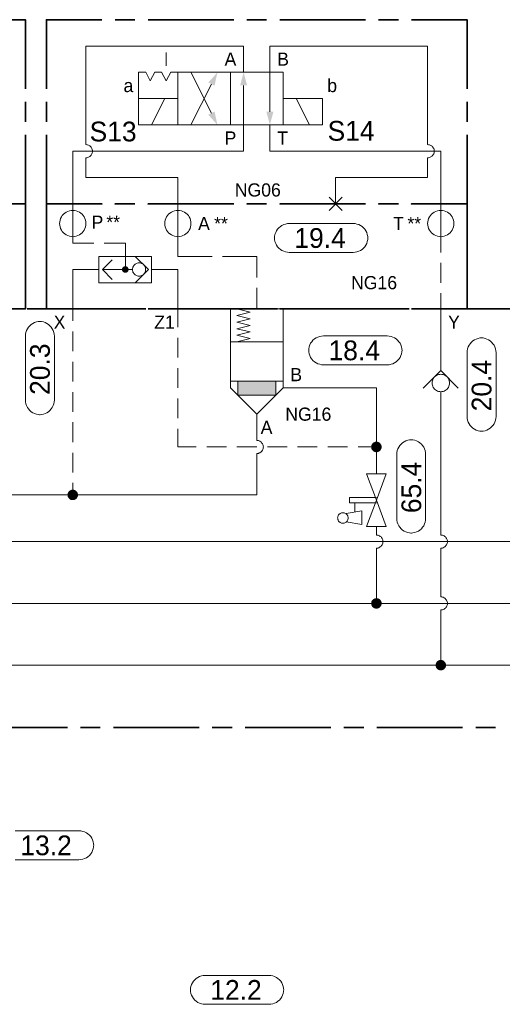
# Model space of a CAD drawing. Header units: millimetres. Extents: x 0 to 203, y 0 to 47.
# Tile 31 of 196: x 17.4 to 20.29, y 14.92 to 20.8. Entities that reach past the tile are written whole.
import ezdxf

# ---------------------------------------------------------------- set-up
doc = ezdxf.new("R2010")
doc.units = ezdxf.units.MM
for name, color, linetype in [('PDF_Geomertry', 7, 'Continuous'), ('PDF_Solid Fills', 7, 'Continuous'), ('PDF_Text', 7, 'Continuous')]:
    doc.layers.add(name, color=color, linetype=linetype)
doc.styles.add('PDF Arial', font='txt')

msp = doc.modelspace()

# ---------------------------------------------------------------- hatches: boundary and pattern name
at = {"layer": 'PDF_Solid Fills', "transparency": 33554559}
for points in [[(18.0349, 19.3104), (18.0146, 19.3104), (18.0154, 19.3124)], [(18.0349, 19.3104), (18.0154, 19.3076), (18.0146, 19.3104)], [(18.0349, 19.3104), (18.0154, 19.3151), (18.016, 19.3174)], [(18.0349, 19.3104), (18.0154, 19.3124), (18.0154, 19.3151)], [(18.0349, 19.3104), (18.0154, 19.3049), (18.0154, 19.3076)], [(18.0349, 19.3104), (18.016, 19.3026), (18.0154, 19.3049)], [(18.0349, 19.3104), (18.016, 19.3174), (18.0174, 19.3201)], [(18.0349, 19.3104), (18.0174, 19.2999), (18.016, 19.3026)], [(18.0349, 19.3104), (18.0174, 19.3201), (18.0188, 19.3221)], [(18.0349, 19.3104), (18.0188, 19.2979), (18.0174, 19.2999)], [(18.0349, 19.3104), (18.0188, 19.3221), (18.021, 19.3243)], [(18.0349, 19.3104), (18.021, 19.2965), (18.0188, 19.2979)], [(18.0349, 19.3104), (18.021, 19.3243), (18.0224, 19.3257)], [(18.0349, 19.3104), (18.0224, 19.2943), (18.021, 19.2965)], [(18.0349, 19.3104), (18.0224, 19.3257), (18.0243, 19.3271)], [(18.0349, 19.3104), (18.0243, 19.2929), (18.0224, 19.2943)], [(18.0349, 19.3104), (18.0243, 19.3271), (18.0271, 19.3285)], [(18.0349, 19.3104), (18.0271, 19.2915), (18.0243, 19.2929)], [(18.0349, 19.3104), (18.0271, 19.3285), (18.0293, 19.329)], [(18.0349, 19.3104), (18.0293, 19.291), (18.0271, 19.2915)], [(18.0349, 19.3104), (18.0293, 19.329), (18.0321, 19.3299)], [(18.0349, 19.3104), (18.0321, 19.291), (18.0293, 19.291)], [(18.0349, 19.3104), (18.0321, 19.3299), (18.0349, 19.3299)], [(18.0349, 19.3104), (18.0349, 19.2901), (18.0321, 19.291)], [(18.0349, 19.3104), (18.0368, 19.3299), (18.0396, 19.329)], [(18.0349, 19.3104), (18.0349, 19.3299), (18.0368, 19.3299)], [(18.0349, 19.3104), (18.0396, 19.329), (18.0418, 19.3285)], [(18.0349, 19.3104), (18.0418, 19.3285), (18.0446, 19.3271)], [(18.0349, 19.3104), (18.0446, 19.3271), (18.0465, 19.3257)], [(18.0349, 19.3104), (18.0465, 19.3257), (18.0488, 19.3243)], [(18.0349, 19.3104), (18.0488, 19.3243), (18.0501, 19.3221)], [(18.0349, 19.3104), (18.0501, 19.3221), (18.0515, 19.3201)], [(18.0349, 19.3104), (18.0515, 19.3201), (18.0529, 19.3174)], [(18.0349, 19.3104), (18.0529, 19.3174), (18.0535, 19.3151)], [(18.0349, 19.3104), (18.0535, 19.3151), (18.0543, 19.3124)], [(18.0349, 19.3104), (18.0543, 19.3124), (18.0543, 19.3104)], [(18.0349, 19.3104), (18.0368, 19.291), (18.0349, 19.2901)], [(18.0349, 19.3104), (18.0396, 19.291), (18.0368, 19.291)], [(18.0349, 19.3104), (18.0418, 19.2915), (18.0396, 19.291)], [(18.0349, 19.3104), (18.0446, 19.2929), (18.0418, 19.2915)], [(18.0349, 19.3104), (18.0465, 19.2943), (18.0446, 19.2929)], [(18.0349, 19.3104), (18.0488, 19.2965), (18.0465, 19.2943)], [(18.0349, 19.3104), (18.0501, 19.2979), (18.0488, 19.2965)], [(18.0349, 19.3104), (18.0515, 19.2999), (18.0501, 19.2979)], [(18.0349, 19.3104), (18.0529, 19.3026), (18.0515, 19.2999)], [(18.0349, 19.3104), (18.0535, 19.3049), (18.0529, 19.3026)], [(18.0349, 19.3104), (18.0543, 19.3076), (18.0535, 19.3049)], [(18.0349, 19.3104), (18.0543, 19.3104), (18.0543, 19.3076)], [(19.5354, 18.2493), (19.5043, 18.2535), (19.5049, 18.2576)], [(19.5354, 18.2493), (19.5043, 18.2493), (19.5043, 18.2535)], [(19.5354, 18.2493), (19.5043, 18.2451), (19.5043, 18.2493)], [(19.5354, 18.2493), (19.5049, 18.241), (19.5043, 18.2451)], [(19.5354, 18.2493), (19.5049, 18.2576), (19.5063, 18.261)], [(19.5354, 18.2493), (19.5063, 18.2374), (19.5049, 18.241)], [(19.5354, 18.2493), (19.5063, 18.261), (19.5085, 18.2651)], [(19.5354, 18.2493), (19.5085, 18.2332), (19.5063, 18.2374)], [(19.5354, 18.2493), (19.5085, 18.2651), (19.5104, 18.2679)], [(19.5354, 18.2493), (19.5104, 18.2299), (19.5085, 18.2332)], [(19.5354, 18.2493), (19.5104, 18.2679), (19.5132, 18.2715)], [(19.5354, 18.2493), (19.5132, 18.2271), (19.5104, 18.2299)], [(19.5354, 18.2493), (19.5132, 18.2715), (19.516, 18.2743)], [(19.5354, 18.2493), (19.516, 18.2243), (19.5132, 18.2271)], [(19.5354, 18.2493), (19.516, 18.2743), (19.5196, 18.2763)], [(19.5354, 18.2493), (19.5196, 18.2221), (19.516, 18.2243)], [(19.5354, 18.2493), (19.5196, 18.2763), (19.5238, 18.2785)], [(19.5354, 18.2493), (19.5238, 18.2201), (19.5196, 18.2221)], [(19.5354, 18.2493), (19.5238, 18.2785), (19.5271, 18.2799)], [(19.5354, 18.2493), (19.5271, 18.2188), (19.5238, 18.2201)], [(19.5354, 18.2493), (19.5271, 18.2799), (19.5312, 18.2804)], [(19.5354, 18.2493), (19.5312, 18.2179), (19.5271, 18.2188)], [(19.5354, 18.2493), (19.5312, 18.2804), (19.5354, 18.2804)], [(19.5354, 18.2493), (19.5354, 18.2179), (19.5312, 18.2179)], [(19.5354, 18.2493), (19.5396, 18.2804), (19.5437, 18.2799)], [(19.5354, 18.2493), (19.5354, 18.2804), (19.5396, 18.2804)], [(19.5354, 18.2493), (19.5437, 18.2799), (19.5474, 18.2785)], [(19.5354, 18.2493), (19.5474, 18.2785), (19.5515, 18.2763)], [(19.5354, 18.2493), (19.5515, 18.2763), (19.5549, 18.2743)], [(19.5354, 18.2493), (19.5549, 18.2743), (19.5576, 18.2715)], [(19.5354, 18.2493), (19.5576, 18.2715), (19.5604, 18.2679)], [(19.5354, 18.2493), (19.5604, 18.2679), (19.5626, 18.2651)], [(19.5354, 18.2493), (19.5626, 18.2651), (19.5646, 18.261)], [(19.5354, 18.2493), (19.5646, 18.261), (19.566, 18.2576)], [(19.5354, 18.2493), (19.566, 18.2576), (19.5668, 18.2535)], [(19.5354, 18.2493), (19.5668, 18.2535), (19.5668, 18.2493)], [(19.5354, 18.2493), (19.5396, 18.2179), (19.5354, 18.2179)], [(19.5354, 18.2493), (19.5437, 18.2188), (19.5396, 18.2179)], [(19.5354, 18.2493), (19.5474, 18.2201), (19.5437, 18.2188)], [(19.5354, 18.2493), (19.5515, 18.2221), (19.5474, 18.2201)], [(19.5354, 18.2493), (19.5549, 18.2243), (19.5515, 18.2221)], [(19.5354, 18.2493), (19.5576, 18.2271), (19.5549, 18.2243)], [(19.5354, 18.2493), (19.5604, 18.2299), (19.5576, 18.2271)], [(19.5354, 18.2493), (19.5626, 18.2332), (19.5604, 18.2299)], [(19.5354, 18.2493), (19.5646, 18.2374), (19.5626, 18.2332)], [(19.5354, 18.2493), (19.566, 18.241), (19.5646, 18.2374)], [(19.5354, 18.2493), (19.5668, 18.2451), (19.566, 18.241)], [(19.5354, 18.2493), (19.5668, 18.2493), (19.5668, 18.2451)], [(17.7201, 17.9624), (17.689, 17.9665), (17.6896, 17.9707)], [(17.7201, 17.9624), (17.689, 17.9624), (17.689, 17.9665)], [(17.7201, 17.9624), (17.689, 17.9582), (17.689, 17.9624)], [(17.7201, 17.9624), (17.6896, 17.954), (17.689, 17.9582)], [(17.7201, 17.9624), (17.6896, 17.9707), (17.691, 17.9743)], [(17.7201, 17.9624), (17.691, 17.9507), (17.6896, 17.954)], [(17.7201, 17.9624), (17.691, 17.9743), (17.6932, 17.9785)], [(17.7201, 17.9624), (17.6932, 17.9465), (17.691, 17.9507)], [(17.7201, 17.9624), (17.6932, 17.9785), (17.6951, 17.9813)], [(17.7201, 17.9624), (17.6951, 17.9429), (17.6932, 17.9465)], [(17.7201, 17.9624), (17.6951, 17.9813), (17.6979, 17.9846)], [(17.7201, 17.9624), (17.6979, 17.9401), (17.6951, 17.9429)], [(17.7201, 17.9624), (17.6979, 17.9846), (17.7007, 17.9874)], [(17.7201, 17.9624), (17.7007, 17.9374), (17.6979, 17.9401)], [(17.7201, 17.9624), (17.7007, 17.9874), (17.7043, 17.9896)], [(17.7201, 17.9624), (17.7043, 17.9354), (17.7007, 17.9374)], [(17.7201, 17.9624), (17.7043, 17.9896), (17.7085, 17.9915)], [(17.7201, 17.9624), (17.7085, 17.9332), (17.7043, 17.9354)], [(17.7201, 17.9624), (17.7085, 17.9915), (17.7118, 17.9929)], [(17.7201, 17.9624), (17.7118, 17.9318), (17.7085, 17.9332)], [(17.7201, 17.9624), (17.7118, 17.9929), (17.716, 17.9938)], [(17.7201, 17.9624), (17.716, 17.9313), (17.7118, 17.9318)], [(17.7201, 17.9624), (17.716, 17.9938), (17.7201, 17.9938)], [(17.7201, 17.9624), (17.7201, 17.9313), (17.716, 17.9313)], [(17.7201, 17.9624), (17.7243, 17.9938), (17.7285, 17.9929)], [(17.7201, 17.9624), (17.7201, 17.9938), (17.7243, 17.9938)], [(17.7201, 17.9624), (17.7285, 17.9929), (17.7321, 17.9915)], [(17.7201, 17.9624), (17.7321, 17.9915), (17.7363, 17.9896)], [(17.7201, 17.9624), (17.7363, 17.9896), (17.739, 17.9874)], [(17.7201, 17.9624), (17.739, 17.9874), (17.7424, 17.9846)], [(17.7201, 17.9624), (17.7424, 17.9846), (17.7451, 17.9813)], [(17.7201, 17.9624), (17.7451, 17.9813), (17.7474, 17.9785)], [(17.7201, 17.9624), (17.7474, 17.9785), (17.7493, 17.9743)], [(17.7201, 17.9624), (17.7493, 17.9743), (17.7507, 17.9707)], [(17.7201, 17.9624), (17.7507, 17.9707), (17.7515, 17.9665)], [(17.7201, 17.9624), (17.7515, 17.9665), (17.7515, 17.9624)], [(17.7201, 17.9624), (17.7243, 17.9313), (17.7201, 17.9313)], [(17.7201, 17.9624), (17.7285, 17.9318), (17.7243, 17.9313)], [(17.7201, 17.9624), (17.7321, 17.9332), (17.7285, 17.9318)], [(17.7201, 17.9624), (17.7363, 17.9354), (17.7321, 17.9332)], [(17.7201, 17.9624), (17.739, 17.9374), (17.7363, 17.9354)], [(17.7201, 17.9624), (17.7424, 17.9401), (17.739, 17.9374)], [(17.7201, 17.9624), (17.7451, 17.9429), (17.7424, 17.9401)], [(17.7201, 17.9624), (17.7474, 17.9465), (17.7451, 17.9429)], [(17.7201, 17.9624), (17.7493, 17.9507), (17.7474, 17.9465)], [(17.7201, 17.9624), (17.7507, 17.954), (17.7493, 17.9507)], [(17.7201, 17.9624), (17.7515, 17.9582), (17.7507, 17.954)], [(17.7201, 17.9624), (17.7515, 17.9624), (17.7515, 17.9582)], [(19.5354, 17.3138), (19.5043, 17.3179), (19.5049, 17.3221)], [(19.5354, 17.3138), (19.5043, 17.3138), (19.5043, 17.3179)], [(19.5354, 17.3138), (19.5043, 17.3096), (19.5043, 17.3138)], [(19.5354, 17.3138), (19.5049, 17.3063), (19.5043, 17.3096)], [(19.5354, 17.3138), (19.5049, 17.3221), (19.5063, 17.3263)], [(19.5354, 17.3138), (19.5063, 17.3021), (19.5049, 17.3063)], [(19.5354, 17.3138), (19.5063, 17.3263), (19.5085, 17.3299)], [(19.5354, 17.3138), (19.5085, 17.2985), (19.5063, 17.3021)], [(19.5354, 17.3138), (19.5085, 17.3299), (19.5104, 17.3332)], [(19.5354, 17.3138), (19.5104, 17.2951), (19.5085, 17.2985)], [(19.5354, 17.3138), (19.5104, 17.3332), (19.5132, 17.336)], [(19.5354, 17.3138), (19.5132, 17.2915), (19.5104, 17.2951)], [(19.5354, 17.3138), (19.5132, 17.336), (19.516, 17.3388)], [(19.5354, 17.3138), (19.516, 17.2887), (19.5132, 17.2915)], [(19.5354, 17.3138), (19.516, 17.3388), (19.5196, 17.341)], [(19.5354, 17.3138), (19.5196, 17.2868), (19.516, 17.2887)], [(19.5354, 17.3138), (19.5196, 17.341), (19.5238, 17.3429)], [(19.5354, 17.3138), (19.5238, 17.2846), (19.5196, 17.2868)], [(19.5354, 17.3138), (19.5238, 17.3429), (19.5271, 17.3443)], [(19.5354, 17.3138), (19.5271, 17.284), (19.5238, 17.2846)], [(19.5354, 17.3138), (19.5271, 17.3443), (19.5312, 17.3451)], [(19.5354, 17.3138), (19.5312, 17.2826), (19.5271, 17.284)], [(19.5354, 17.3138), (19.5312, 17.3451), (19.5354, 17.3457)], [(19.5354, 17.3138), (19.5354, 17.2826), (19.5312, 17.2826)], [(19.5354, 17.3138), (19.5354, 17.3457), (19.5396, 17.3451)], [(19.5354, 17.3138), (19.5396, 17.3451), (19.5437, 17.3443)], [(19.5354, 17.3138), (19.5437, 17.3443), (19.5474, 17.3429)], [(19.5354, 17.3138), (19.5474, 17.3429), (19.5515, 17.341)], [(19.5354, 17.3138), (19.5515, 17.341), (19.5549, 17.3388)], [(19.5354, 17.3138), (19.5549, 17.3388), (19.5576, 17.336)], [(19.5354, 17.3138), (19.5576, 17.336), (19.5604, 17.3332)], [(19.5354, 17.3138), (19.5604, 17.3332), (19.5626, 17.3299)], [(19.5354, 17.3138), (19.5626, 17.3299), (19.5646, 17.3263)], [(19.5354, 17.3138), (19.5646, 17.3263), (19.566, 17.3221)], [(19.5354, 17.3138), (19.566, 17.3221), (19.5668, 17.3179)], [(19.5354, 17.3138), (19.5668, 17.3179), (19.5668, 17.3138)], [(19.5354, 17.3138), (19.5396, 17.2826), (19.5354, 17.2826)], [(19.5354, 17.3138), (19.5437, 17.284), (19.5396, 17.2826)], [(19.5354, 17.3138), (19.5474, 17.2846), (19.5437, 17.284)], [(19.5354, 17.3138), (19.5515, 17.2868), (19.5474, 17.2846)], [(19.5354, 17.3138), (19.5549, 17.2887), (19.5515, 17.2868)], [(19.5354, 17.3138), (19.5576, 17.2915), (19.5549, 17.2887)], [(19.5354, 17.3138), (19.5604, 17.2951), (19.5576, 17.2915)], [(19.5354, 17.3138), (19.5626, 17.2985), (19.5604, 17.2951)], [(19.5354, 17.3138), (19.5646, 17.3021), (19.5626, 17.2985)], [(19.5354, 17.3138), (19.566, 17.3063), (19.5646, 17.3021)], [(19.5354, 17.3138), (19.5668, 17.3096), (19.566, 17.3063)], [(19.5354, 17.3138), (19.5668, 17.3138), (19.5668, 17.3096)], [(19.9201, 16.9443), (19.8896, 16.9485), (19.8904, 16.9526)], [(19.9201, 16.9443), (19.8904, 16.9526), (19.8918, 16.9568)], [(19.9201, 16.9443), (19.8918, 16.9568), (19.8932, 16.9604)], [(19.9201, 16.9443), (19.8932, 16.9604), (19.896, 16.9638)], [(19.9201, 16.9443), (19.896, 16.9638), (19.8979, 16.9665)], [(19.9201, 16.9443), (19.8979, 16.9665), (19.9015, 16.9693)], [(19.9201, 16.9443), (19.9015, 16.9693), (19.9049, 16.9721)], [(19.9201, 16.9443), (19.9049, 16.9721), (19.9085, 16.9735)], [(19.9201, 16.9443), (19.9085, 16.9735), (19.9126, 16.9749)], [(19.9201, 16.9443), (19.9126, 16.9749), (19.9168, 16.9757)], [(19.9201, 16.9443), (19.9168, 16.9757), (19.9201, 16.9762)], [(19.9201, 16.9443), (19.9201, 16.9762), (19.9243, 16.9757)], [(19.9201, 16.9443), (19.9243, 16.9757), (19.9285, 16.9749)], [(19.9201, 16.9443), (19.9285, 16.9749), (19.9326, 16.9735)], [(19.9201, 16.9443), (19.9326, 16.9735), (19.9363, 16.9721)], [(19.9201, 16.9443), (19.9363, 16.9721), (19.9396, 16.9693)], [(19.9201, 16.9443), (19.9396, 16.9693), (19.9424, 16.9665)], [(19.9201, 16.9443), (19.9424, 16.9665), (19.9451, 16.9638)], [(19.9201, 16.9443), (19.9451, 16.9638), (19.9479, 16.9604)], [(19.9201, 16.9443), (19.9479, 16.9604), (19.9493, 16.9568)], [(19.9201, 16.9443), (19.9493, 16.9568), (19.9507, 16.9526)], [(19.9201, 16.9443), (19.9507, 16.9526), (19.9515, 16.9485)], [(19.9201, 16.9443), (19.889, 16.9443), (19.8896, 16.9485)], [(19.9201, 16.9443), (19.8896, 16.941), (19.889, 16.9443)], [(19.9201, 16.9443), (19.8904, 16.9368), (19.8896, 16.941)], [(19.9201, 16.9443), (19.8918, 16.9326), (19.8904, 16.9368)], [(19.9201, 16.9443), (19.8932, 16.929), (19.8918, 16.9326)], [(19.9201, 16.9443), (19.896, 16.9257), (19.8932, 16.929)], [(19.9201, 16.9443), (19.8979, 16.9221), (19.896, 16.9257)], [(19.9201, 16.9443), (19.9015, 16.9201), (19.8979, 16.9221)], [(19.9201, 16.9443), (19.9049, 16.9174), (19.9015, 16.9201)], [(19.9201, 16.9443), (19.9085, 16.916), (19.9049, 16.9174)], [(19.9201, 16.9443), (19.9126, 16.9146), (19.9085, 16.916)], [(19.9201, 16.9443), (19.9168, 16.9137), (19.9126, 16.9146)], [(19.9201, 16.9443), (19.9201, 16.9132), (19.9168, 16.9137)], [(19.9201, 16.9443), (19.9515, 16.9485), (19.9521, 16.9443)], [(19.9201, 16.9443), (19.9243, 16.9137), (19.9201, 16.9132)], [(19.9201, 16.9443), (19.9285, 16.9146), (19.9243, 16.9137)], [(19.9201, 16.9443), (19.9326, 16.916), (19.9285, 16.9146)], [(19.9201, 16.9443), (19.9363, 16.9174), (19.9326, 16.916)], [(19.9201, 16.9443), (19.9396, 16.9201), (19.9363, 16.9174)], [(19.9201, 16.9443), (19.9424, 16.9221), (19.9396, 16.9201)], [(19.9201, 16.9443), (19.9451, 16.9257), (19.9424, 16.9221)], [(19.9201, 16.9443), (19.9479, 16.929), (19.9451, 16.9257)], [(19.9201, 16.9443), (19.9493, 16.9326), (19.9479, 16.929)], [(19.9201, 16.9443), (19.9507, 16.9368), (19.9493, 16.9326)], [(19.9201, 16.9443), (19.9515, 16.941), (19.9507, 16.9368)], [(19.9201, 16.9443), (19.9521, 16.9443), (19.9515, 16.941)]]:
    msp.add_hatch(color=256, dxfattribs=at).paths.add_polyline_path(points)

# ---------------------------------------------------------------- linework, layer by layer
at = {"layer": 'PDF_Geomertry', "lineweight": 35}
for points in [[(17.4376, 20.391), (17.4376, 20.8035), (17.1049, 20.8035)], [(17.8951, 20.8035), (17.5632, 20.8035), (17.5632, 20.391)], [(18.0918, 20.8035), (17.9738, 20.8035)], [(18.6826, 20.8035), (18.171, 20.8035)], [(18.8793, 20.8035), (18.7613, 20.8035)], [(19.4701, 20.8035), (18.9585, 20.8035)], [(19.6668, 20.8035), (19.5488, 20.8035)], [(20.0779, 20.391), (20.0779, 20.8035), (19.7451, 20.8035)], [(17.4376, 20.1938), (17.4376, 20.3124)], [(17.5632, 20.3124), (17.5632, 20.1938)], [(20.0779, 20.1938), (20.0779, 20.3124)], [(17.4376, 20.1151), (17.4376, 19.7026), (17.1049, 19.7026), (17.4376, 19.7026), (17.4376, 19.0743), (17.1049, 19.0743)], [(17.5632, 20.1151), (17.5632, 19.7026), (17.8951, 19.7026), (17.5632, 19.7026), (17.5632, 19.0743), (17.8951, 19.0743)], [(20.0779, 20.1151), (20.0779, 19.7026), (19.7451, 19.7026), (20.0779, 19.7026), (20.0779, 19.0743), (19.7451, 19.0743)], [(17.4487, 19.0743), (17.5668, 19.0743)], [(17.646, 19.0743), (18.1576, 19.0743)], [(18.0918, 19.0743), (17.9738, 19.0743)], [(18.6826, 19.0743), (18.171, 19.0743)], [(18.2363, 19.0743), (18.3543, 19.0743)], [(18.4335, 19.0743), (18.9451, 19.0743)], [(18.8793, 19.0743), (18.7613, 19.0743)], [(19.4701, 19.0743), (18.9585, 19.0743)], [(19.0238, 19.0743), (19.1418, 19.0743)], [(19.2201, 19.0743), (19.7321, 19.0743)], [(19.6668, 19.0743), (19.5488, 19.0743)], [(19.8113, 19.0743), (19.9293, 19.0743)], [(20.0076, 19.0743), (20.5571, 19.0743)], [(17.1626, 16.5715), (17.6882, 16.5715)], [(17.7668, 16.5715), (17.8849, 16.5715)], [(17.964, 16.5715), (18.4757, 16.5715)], [(18.5543, 16.5715), (18.6724, 16.5715)], [(18.7515, 16.5715), (19.2632, 16.5715)], [(19.3418, 16.5715), (19.4599, 16.5715)], [(19.5382, 16.5715), (20.0501, 16.5715)], [(20.1293, 16.5715), (20.2474, 16.5715)]]:
    msp.add_lwpolyline(points, dxfattribs=at)
at = {"layer": 'PDF_Geomertry', "lineweight": 15}
for points in [[(18.7418, 20.4888), (18.7418, 20.6457), (17.7988, 20.6457), (17.7988, 20.0568), (17.8035, 20.0563), (17.809, 20.0554), (17.814, 20.0535), (17.8182, 20.0513), (17.8229, 20.0485), (17.8265, 20.0451), (17.8299, 20.041), (17.8326, 20.0368), (17.8349, 20.0326), (17.8368, 20.0276), (17.8376, 20.0221), (17.8382, 20.0174), (17.8376, 20.0124), (17.8368, 20.0068), (17.8349, 20.0021), (17.8326, 19.9979), (17.8299, 19.9938), (17.8265, 19.9896), (17.8229, 19.986), (17.8182, 19.9832), (17.814, 19.9813), (17.809, 19.979), (17.8035, 19.9785), (17.7988, 19.9776), (17.8035, 19.9785), (17.809, 19.979), (17.814, 19.9813), (17.8182, 19.9832), (17.8229, 19.986), (17.8265, 19.9896), (17.8299, 19.9938), (17.8326, 19.9979), (17.8349, 20.0021), (17.8368, 20.0068), (17.8376, 20.0124), (17.8382, 20.0174), (17.8376, 20.0221), (17.8368, 20.0276), (17.8349, 20.0326), (17.8326, 20.0368), (17.8299, 20.041), (17.8265, 20.0451), (17.8229, 20.0485), (17.8182, 20.0513), (17.814, 20.0535), (17.809, 20.0554), (17.8035, 20.0563), (17.7988, 20.0568)], [(18.2779, 20.5285), (18.2779, 20.6068)], [(19.8418, 20.0568), (19.8418, 20.6457), (18.8988, 20.6457), (18.8988, 20.4888), (18.8988, 20.2535)], [(18.4271, 20.4888), (18.5493, 20.2451)], [(18.7418, 20.4104), (18.7418, 20.1743), (18.7418, 20.0174), (17.7201, 20.0174), (17.7201, 19.7026), (17.7201, 19.6638), (17.7201, 19.5063), (17.7201, 19.4674), (17.846, 19.4674)], [(18.4271, 20.1743), (18.5493, 20.4188)], [(18.1918, 20.1743), (18.2701, 20.3318)], [(19.1349, 20.1743), (19.0562, 20.3318)], [(18.8988, 20.1743), (18.8988, 20.0174), (19.9201, 20.0174), (19.9201, 19.7026), (19.9201, 19.6638), (19.9201, 19.5063), (19.9201, 19.4124)], [(19.2918, 19.7026), (19.2918, 19.8604), (19.8418, 19.8604), (19.8418, 19.9776), (19.8474, 19.9785), (19.8521, 19.979), (19.8571, 19.9813), (19.8618, 19.9832), (19.866, 19.986), (19.8696, 19.9896), (19.8729, 19.9938), (19.8757, 19.9979), (19.8785, 20.0021), (19.8799, 20.0068), (19.8807, 20.0124), (19.8813, 20.0174), (19.8807, 20.0221), (19.8799, 20.0276), (19.8785, 20.0326), (19.8757, 20.0368), (19.8729, 20.041), (19.8696, 20.0451), (19.866, 20.0485), (19.8618, 20.0513), (19.8571, 20.0535), (19.8521, 20.0554), (19.8474, 20.0563), (19.8418, 20.0568), (19.8474, 20.0563), (19.8521, 20.0554), (19.8571, 20.0535), (19.8618, 20.0513), (19.866, 20.0485), (19.8696, 20.0451), (19.8729, 20.041), (19.8757, 20.0368), (19.8785, 20.0326), (19.8799, 20.0276), (19.8807, 20.0221), (19.8813, 20.0174), (19.8807, 20.0124), (19.8799, 20.0068), (19.8785, 20.0021), (19.8757, 19.9979), (19.8729, 19.9938), (19.8696, 19.9896), (19.866, 19.986), (19.8618, 19.9832), (19.8571, 19.9813), (19.8521, 19.979), (19.8474, 19.9785), (19.8418, 19.9776)], [(17.7988, 19.9776), (17.7988, 19.8604), (18.3488, 19.8604), (18.3488, 19.7026), (18.3488, 19.6638), (18.3488, 19.5063), (18.3488, 19.3888), (18.5529, 19.3888)], [(19.2529, 19.6638), (19.3313, 19.7424)], [(19.3313, 19.6638), (19.2529, 19.7424)], [(17.909, 19.4674), (18.0349, 19.4674), (18.0349, 19.3104)], [(17.9557, 19.2513), (17.8974, 19.3104), (17.9557, 19.3688)], [(18.0932, 19.2313), (18.1724, 19.3104), (18.0932, 19.3888)], [(18.616, 19.3888), (18.8201, 19.3888), (18.8201, 19.2632)], [(17.8771, 19.3104), (17.7201, 19.3104), (17.7201, 19.0743), (17.7201, 19.0026)], [(18.0771, 19.3104), (18.0543, 19.3104), (17.8974, 19.3104)], [(18.1918, 19.3104), (18.3488, 19.3104), (18.3488, 19.0743), (18.3488, 18.9651)], [(19.9201, 19.3493), (19.9201, 19.2313)], [(18.8201, 19.1999), (18.8201, 19.0743)], [(19.9201, 19.1688), (19.9201, 19.0743), (19.9201, 18.7368), (19.9201, 18.7054)], [(18.9779, 18.6026), (18.8201, 18.4457), (18.6632, 18.6026), (18.6632, 19.0743), (18.9779, 19.0743), (18.9779, 18.6026), (19.5354, 18.6026), (19.5354, 18.2493), (19.4265, 18.2493)], [(18.7021, 19.0743), (18.7812, 19.0549), (18.7021, 19.0354), (18.7812, 19.0151), (18.7021, 18.9957), (18.7812, 18.9763), (18.7021, 18.9563), (18.7812, 18.9368), (18.7021, 18.9174), (18.7812, 18.8971), (18.7021, 18.8776)], [(17.7201, 18.9396), (17.7201, 18.8215)], [(18.3488, 18.784), (18.3488, 18.9021)], [(18.6632, 18.8776), (18.9779, 18.8776)], [(17.7201, 18.7582), (17.7201, 18.6401)], [(18.3488, 18.6026), (18.3488, 18.7207)], [(19.816, 18.6007), (19.9201, 18.7054), (20.0251, 18.6007)], [(18.6632, 18.6424), (18.9779, 18.6424)], [(18.7063, 18.6424), (18.7063, 18.5596), (18.934, 18.5596), (18.934, 18.6424)], [(17.7201, 18.5776), (17.7201, 18.459)], [(19.9201, 17.7229), (19.9257, 17.7221), (19.9307, 17.7215), (19.9354, 17.7193), (19.9404, 17.7174), (19.9446, 17.7146), (19.9479, 17.711), (19.9515, 17.7076), (19.9543, 17.7026), (19.9571, 17.6985), (19.9585, 17.6938), (19.9599, 17.6888), (19.9599, 17.6832), (19.9599, 17.6785), (19.9585, 17.6735), (19.9571, 17.6679), (19.9543, 17.6637), (19.9515, 17.6596), (19.9479, 17.6554), (19.9446, 17.6521), (19.9404, 17.6493), (19.9354, 17.6471), (19.9307, 17.6451), (19.9257, 17.6443), (19.9201, 17.6443), (19.9257, 17.6443), (19.9307, 17.6451), (19.9354, 17.6471), (19.9404, 17.6493), (19.9446, 17.6521), (19.9479, 17.6554), (19.9515, 17.6596), (19.9543, 17.6637), (19.9571, 17.6679), (19.9585, 17.6735), (19.9599, 17.6785), (19.9599, 17.6832), (19.9599, 17.6888), (19.9585, 17.6938), (19.9571, 17.6985), (19.9543, 17.7026), (19.9515, 17.7076), (19.9479, 17.711), (19.9446, 17.7146), (19.9404, 17.7174), (19.9354, 17.7193), (19.9307, 17.7215), (19.9257, 17.7221), (19.9201, 17.7229), (19.9201, 18.579)], [(18.3488, 18.4215), (18.3488, 18.5396)], [(18.8201, 18.2882), (18.8201, 18.4457)], [(17.7201, 18.3965), (17.7201, 18.2785)], [(18.4576, 18.2493), (18.3488, 18.2493), (18.3488, 18.3582)], [(17.1229, 17.9624), (17.7201, 17.9624), (18.8201, 17.9624), (18.8201, 18.2096), (18.8257, 18.2104), (18.8307, 18.211), (18.8354, 18.2132), (18.8396, 18.2151), (18.8446, 18.2179), (18.8479, 18.2215), (18.8515, 18.2249), (18.8543, 18.2299), (18.8562, 18.234), (18.8585, 18.2388), (18.859, 18.2443), (18.8599, 18.2493), (18.859, 18.254), (18.8585, 18.2596), (18.8562, 18.2646), (18.8543, 18.2687), (18.8515, 18.2729), (18.8479, 18.2771), (18.8446, 18.2804), (18.8396, 18.2832), (18.8354, 18.2854), (18.8307, 18.2874), (18.8257, 18.2882), (18.8201, 18.2882), (18.8257, 18.2882), (18.8307, 18.2874), (18.8354, 18.2854), (18.8396, 18.2832), (18.8446, 18.2804), (18.8479, 18.2771), (18.8515, 18.2729), (18.8543, 18.2687), (18.8562, 18.2646), (18.8585, 18.2596), (18.859, 18.254), (18.8599, 18.2493), (18.859, 18.2443), (18.8585, 18.2388), (18.8562, 18.234), (18.8543, 18.2299), (18.8515, 18.2249), (18.8479, 18.2215), (18.8446, 18.2179), (18.8396, 18.2151), (18.8354, 18.2132), (18.8307, 18.211), (18.8257, 18.2104), (18.8201, 18.2096)], [(18.639, 18.2493), (18.521, 18.2493)], [(18.8201, 18.2493), (18.7021, 18.2493)], [(19.0015, 18.2493), (18.8835, 18.2493)], [(19.1821, 18.2493), (19.064, 18.2493)], [(19.3632, 18.2493), (19.2451, 18.2493)], [(19.5354, 18.0882), (19.5354, 18.2493)], [(17.7201, 18.2151), (17.7201, 18.0971)], [(17.7201, 18.034), (17.7201, 17.9624)], [(19.5354, 17.9151), (19.3743, 17.9151), (19.3743, 17.9465), (19.5354, 17.9465)], [(19.4057, 17.8604), (19.4057, 17.9151)], [(19.3549, 17.8013), (19.4487, 17.7854), (19.4487, 17.8679), (19.3549, 17.8521)], [(19.5354, 17.7229), (19.5404, 17.7221), (19.546, 17.7215), (19.5507, 17.7193), (19.5549, 17.7174), (19.559, 17.7146), (19.5632, 17.711), (19.5668, 17.7076), (19.5696, 17.7026), (19.5715, 17.6985), (19.5737, 17.6938), (19.5743, 17.6888), (19.5751, 17.6832), (19.5743, 17.6785), (19.5737, 17.6735), (19.5715, 17.6679), (19.5696, 17.6637), (19.5668, 17.6596), (19.5632, 17.6554), (19.559, 17.6521), (19.5549, 17.6493), (19.5507, 17.6471), (19.546, 17.6451), (19.5404, 17.6443), (19.5354, 17.6443), (19.5404, 17.6443), (19.546, 17.6451), (19.5507, 17.6471), (19.5549, 17.6493), (19.559, 17.6521), (19.5632, 17.6554), (19.5668, 17.6596), (19.5696, 17.6637), (19.5715, 17.6679), (19.5737, 17.6735), (19.5743, 17.6785), (19.5751, 17.6832), (19.5743, 17.6888), (19.5737, 17.6938), (19.5715, 17.6985), (19.5696, 17.7026), (19.5668, 17.7076), (19.5632, 17.711), (19.559, 17.7146), (19.5549, 17.7174), (19.5507, 17.7193), (19.546, 17.7215), (19.5404, 17.7221), (19.5354, 17.7229), (19.5354, 17.7735)], [(22.3132, 17.6832), (16.9187, 17.6832)], [(19.5354, 17.6443), (19.5354, 17.3138)], [(19.9201, 17.3535), (19.9257, 17.3526), (19.9307, 17.3521), (19.9354, 17.3507), (19.9404, 17.3479), (19.9446, 17.3451), (19.9479, 17.3415), (19.9515, 17.3382), (19.9543, 17.334), (19.9571, 17.329), (19.9585, 17.3243), (19.9599, 17.3193), (19.9599, 17.3138), (19.9599, 17.309), (19.9585, 17.304), (19.9571, 17.2993), (19.9543, 17.2943), (19.9515, 17.2901), (19.9479, 17.286), (19.9446, 17.2826), (19.9404, 17.2799), (19.9354, 17.2776), (19.9307, 17.2763), (19.9257, 17.2749), (19.9201, 17.2749), (19.9257, 17.2749), (19.9307, 17.2763), (19.9354, 17.2776), (19.9404, 17.2799), (19.9446, 17.2826), (19.9479, 17.286), (19.9515, 17.2901), (19.9543, 17.2943), (19.9571, 17.2993), (19.9585, 17.304), (19.9599, 17.309), (19.9599, 17.3138), (19.9599, 17.3193), (19.9585, 17.3243), (19.9571, 17.329), (19.9543, 17.334), (19.9515, 17.3382), (19.9479, 17.3415), (19.9446, 17.3451), (19.9404, 17.3479), (19.9354, 17.3507), (19.9307, 17.3521), (19.9257, 17.3526), (19.9201, 17.3535), (19.9201, 17.6443)], [(14.864, 17.3138), (19.5354, 17.3138), (20.5965, 17.3138)], [(13.6182, 17.2749), (13.6182, 16.9443), (17.2799, 16.9443), (19.9201, 16.9443), (23.2876, 16.9443), (25.9285, 16.9443), (25.9285, 16.611)], [(19.9201, 17.2749), (19.9201, 16.9443)], [(17.3765, 15.9549), (17.7576, 15.9549), (17.7576, 15.9549), (17.7688, 15.954), (17.7807, 15.9513), (17.791, 15.9479), (17.8015, 15.9429), (17.8113, 15.936), (17.8201, 15.9285), (17.8279, 15.9201), (17.834, 15.9104), (17.839, 15.8999), (17.8432, 15.8888), (17.8451, 15.8776), (17.846, 15.866), (17.846, 15.8701), (17.8451, 15.8582), (17.8432, 15.8471), (17.839, 15.836), (17.834, 15.8257), (17.8279, 15.816), (17.8201, 15.8076), (17.8113, 15.7999), (17.8015, 15.7938), (17.791, 15.7882), (17.7807, 15.7846), (17.7688, 15.7826), (17.7576, 15.7818), (17.3765, 15.7818)]]:
    msp.add_lwpolyline(points, dxfattribs=at)
for points in [[(18.3488, 20.3318), (18.3488, 20.4888), (18.3057, 20.4888), (18.2779, 20.4374), (18.2507, 20.4888), (18.2113, 20.4888), (18.184, 20.4374), (18.1562, 20.4888), (18.1132, 20.4888), (18.1132, 20.3318)], [(18.6632, 20.4888), (18.3488, 20.4888), (18.3488, 20.1743), (18.6632, 20.1743), (18.6632, 20.4888)], [(18.9779, 20.1743), (18.6632, 20.1743), (18.6632, 20.4888), (18.9779, 20.4888), (18.9779, 20.1743)], [(18.1132, 20.1743), (18.3488, 20.1743), (18.3488, 20.3318), (18.1132, 20.3318), (18.1132, 20.1743)], [(18.9779, 20.1743), (19.2132, 20.1743), (19.2132, 20.3318), (18.9779, 20.3318), (18.9779, 20.1743)], [(17.7988, 19.5854), (17.7979, 19.5951), (17.796, 19.6054), (17.7924, 19.6151), (17.7882, 19.6243), (17.7826, 19.6332), (17.7757, 19.641), (17.7682, 19.6471), (17.7599, 19.6535), (17.7501, 19.6576), (17.7404, 19.661), (17.7307, 19.6632), (17.7201, 19.6638), (17.7099, 19.6632), (17.7001, 19.661), (17.6904, 19.6576), (17.6807, 19.6535), (17.6724, 19.6471), (17.6646, 19.641), (17.6576, 19.6332), (17.6521, 19.6243), (17.6474, 19.6151), (17.6446, 19.6054), (17.6424, 19.5951), (17.6418, 19.5854), (17.6424, 19.5749), (17.6446, 19.5646), (17.6474, 19.5549), (17.6521, 19.5457), (17.6576, 19.5374), (17.6646, 19.5299), (17.6724, 19.5229), (17.6807, 19.5174), (17.6904, 19.5124), (17.7001, 19.509), (17.7099, 19.5068), (17.7201, 19.5063), (17.7307, 19.5068), (17.7404, 19.509), (17.7501, 19.5124), (17.7599, 19.5174), (17.7682, 19.5229), (17.7757, 19.5299), (17.7826, 19.5374), (17.7882, 19.5457), (17.7924, 19.5549), (17.796, 19.5646), (17.7979, 19.5749), (17.7988, 19.5854)], [(18.4271, 19.5854), (18.4265, 19.5951), (18.4251, 19.6054), (18.4215, 19.6151), (18.4168, 19.6243), (18.4113, 19.6332), (18.4043, 19.641), (18.3965, 19.6471), (18.3882, 19.6535), (18.3793, 19.6576), (18.3696, 19.661), (18.359, 19.6632), (18.3488, 19.6638), (18.3382, 19.6632), (18.3285, 19.661), (18.3188, 19.6576), (18.3099, 19.6535), (18.3007, 19.6471), (18.2932, 19.641), (18.2863, 19.6332), (18.2807, 19.6243), (18.2765, 19.6151), (18.2729, 19.6054), (18.271, 19.5951), (18.2701, 19.5854), (18.271, 19.5749), (18.2729, 19.5646), (18.2765, 19.5549), (18.2807, 19.5457), (18.2863, 19.5374), (18.2932, 19.5299), (18.3007, 19.5229), (18.3099, 19.5174), (18.3188, 19.5124), (18.3285, 19.509), (18.3382, 19.5068), (18.3488, 19.5063), (18.359, 19.5068), (18.3696, 19.509), (18.3793, 19.5124), (18.3882, 19.5174), (18.3965, 19.5229), (18.4043, 19.5299), (18.4113, 19.5374), (18.4168, 19.5457), (18.4215, 19.5549), (18.4251, 19.5646), (18.4265, 19.5749), (18.4271, 19.5854)], [(19.9993, 19.5854), (19.9988, 19.5951), (19.9965, 19.6054), (19.9932, 19.6151), (19.9882, 19.6243), (19.9826, 19.6332), (19.9757, 19.641), (19.9682, 19.6471), (19.9599, 19.6535), (19.9507, 19.6576), (19.941, 19.661), (19.9307, 19.6632), (19.9201, 19.6638), (19.9104, 19.6632), (19.9001, 19.661), (19.8904, 19.6576), (19.8813, 19.6535), (19.8729, 19.6471), (19.8646, 19.641), (19.8585, 19.6332), (19.8521, 19.6243), (19.8479, 19.6151), (19.8446, 19.6054), (19.8424, 19.5951), (19.8418, 19.5854), (19.8424, 19.5749), (19.8446, 19.5646), (19.8479, 19.5549), (19.8521, 19.5457), (19.8585, 19.5374), (19.8646, 19.5299), (19.8729, 19.5229), (19.8813, 19.5174), (19.8904, 19.5124), (19.9001, 19.509), (19.9104, 19.5068), (19.9201, 19.5063), (19.9307, 19.5068), (19.941, 19.509), (19.9507, 19.5124), (19.9599, 19.5174), (19.9682, 19.5229), (19.9757, 19.5299), (19.9826, 19.5374), (19.9882, 19.5457), (19.9932, 19.5549), (19.9965, 19.5646), (19.9988, 19.5749), (19.9993, 19.5854)], [(19.396, 19.5854), (19.4076, 19.5846), (19.4187, 19.5818), (19.4299, 19.5785), (19.4404, 19.5735), (19.4501, 19.5665), (19.4585, 19.559), (19.466, 19.5507), (19.4724, 19.541), (19.4779, 19.5304), (19.4812, 19.5193), (19.4835, 19.5082), (19.484, 19.4965), (19.484, 19.5007), (19.4835, 19.4888), (19.4812, 19.4776), (19.4779, 19.4665), (19.4724, 19.4563), (19.466, 19.4465), (19.4585, 19.4382), (19.4501, 19.4304), (19.4404, 19.4243), (19.4299, 19.4188), (19.4187, 19.4151), (19.4076, 19.4132), (19.396, 19.4124), (19.0146, 19.4124), (19.0035, 19.4132), (18.9918, 19.4151), (18.9812, 19.4188), (18.971, 19.4243), (18.9613, 19.4304), (18.9521, 19.4382), (18.9446, 19.4465), (18.9382, 19.4563), (18.9335, 19.4665), (18.9293, 19.4776), (18.9271, 19.4888), (18.9265, 19.5007), (18.9265, 19.4965), (18.9271, 19.5082), (18.9293, 19.5193), (18.9335, 19.5304), (18.9382, 19.541), (18.9446, 19.5507), (18.9521, 19.559), (18.9613, 19.5665), (18.971, 19.5735), (18.9812, 19.5785), (18.9918, 19.5818), (19.0035, 19.5846), (19.0146, 19.5854), (19.396, 19.5854)], [(17.8771, 19.3888), (18.1918, 19.3888), (18.1918, 19.2313), (17.8771, 19.2313), (17.8771, 19.3888)], [(18.1557, 19.3104), (18.1557, 19.3151), (18.1543, 19.3201), (18.1529, 19.3249), (18.1507, 19.3299), (18.1474, 19.334), (18.1446, 19.3382), (18.1404, 19.341), (18.1363, 19.3443), (18.1313, 19.3465), (18.1265, 19.3479), (18.1215, 19.3493), (18.1168, 19.3493), (18.1113, 19.3493), (18.1062, 19.3479), (18.1015, 19.3465), (18.0965, 19.3443), (18.0924, 19.341), (18.089, 19.3382), (18.0854, 19.334), (18.0826, 19.3299), (18.0799, 19.3249), (18.0785, 19.3201), (18.0779, 19.3151), (18.0771, 19.3104), (18.0779, 19.3049), (18.0785, 19.2999), (18.0799, 19.2951), (18.0826, 19.2901), (18.0854, 19.286), (18.089, 19.2826), (18.0924, 19.279), (18.0965, 19.2763), (18.1015, 19.2735), (18.1062, 19.2721), (18.1113, 19.2707), (18.1168, 19.2707), (18.1215, 19.2707), (18.1265, 19.2721), (18.1313, 19.2735), (18.1363, 19.2763), (18.1404, 19.279), (18.1446, 19.2826), (18.1474, 19.286), (18.1507, 19.2901), (18.1529, 19.2951), (18.1543, 19.2999), (18.1557, 19.3049), (18.1557, 19.3104)], [(17.5215, 18.9999), (17.5335, 18.9993), (17.5446, 18.9965), (17.5557, 18.9929), (17.566, 18.9882), (17.5757, 18.9813), (17.584, 18.9735), (17.5918, 18.9651), (17.5979, 18.9554), (17.6035, 18.9451), (17.6071, 18.934), (17.609, 18.9229), (17.6104, 18.911), (17.6104, 18.5299), (17.609, 18.5188), (17.6071, 18.5076), (17.6035, 18.4965), (17.5979, 18.486), (17.5918, 18.4763), (17.584, 18.4674), (17.5757, 18.4596), (17.566, 18.4535), (17.5557, 18.4485), (17.5446, 18.4443), (17.5335, 18.4424), (17.5215, 18.4415), (17.5257, 18.4415), (17.514, 18.4424), (17.5029, 18.4443), (17.4918, 18.4485), (17.4812, 18.4535), (17.4715, 18.4596), (17.4632, 18.4674), (17.4557, 18.4763), (17.4493, 18.486), (17.4438, 18.4965), (17.4404, 18.5076), (17.4382, 18.5188), (17.4376, 18.5299), (17.4376, 18.911), (17.4382, 18.9229), (17.4404, 18.934), (17.4438, 18.9451), (17.4493, 18.9554), (17.4557, 18.9651), (17.4632, 18.9735), (17.4715, 18.9813), (17.4812, 18.9882), (17.4918, 18.9929), (17.5029, 18.9965), (17.514, 18.9993), (17.5257, 18.9999), (17.5215, 18.9999)], [(19.6001, 18.9132), (19.6118, 18.9124), (19.6229, 18.9104), (19.634, 18.9063), (19.6446, 18.9013), (19.6543, 18.8951), (19.6626, 18.8874), (19.6701, 18.8785), (19.6771, 18.8688), (19.6821, 18.859), (19.6854, 18.8479), (19.6882, 18.836), (19.689, 18.8249), (19.689, 18.8285), (19.6882, 18.8174), (19.6854, 18.8063), (19.6821, 18.7951), (19.6771, 18.7846), (19.6701, 18.7749), (19.6626, 18.766), (19.6543, 18.7582), (19.6446, 18.7521), (19.634, 18.7471), (19.6229, 18.7438), (19.6118, 18.741), (19.6001, 18.7401), (19.2188, 18.7401), (19.2076, 18.741), (19.1965, 18.7438), (19.1854, 18.7471), (19.1751, 18.7521), (19.1654, 18.7582), (19.1562, 18.766), (19.1488, 18.7749), (19.1424, 18.7846), (19.1376, 18.7951), (19.134, 18.8063), (19.1313, 18.8174), (19.1307, 18.8285), (19.1307, 18.8249), (19.1313, 18.836), (19.134, 18.8479), (19.1376, 18.859), (19.1424, 18.8688), (19.1488, 18.8785), (19.1562, 18.8874), (19.1654, 18.8951), (19.1751, 18.9013), (19.1854, 18.9063), (19.1965, 18.9104), (19.2076, 18.9124), (19.2188, 18.9132), (19.6001, 18.9132)], [(20.1618, 18.9013), (20.1738, 18.9007), (20.1849, 18.8985), (20.196, 18.8943), (20.2063, 18.8896), (20.216, 18.8832), (20.2243, 18.8757), (20.2321, 18.8665), (20.239, 18.8568), (20.2437, 18.8471), (20.2474, 18.836), (20.2501, 18.8243), (20.2507, 18.8132), (20.2507, 18.4318), (20.2501, 18.4201), (20.2474, 18.409), (20.2437, 18.3979), (20.239, 18.3874), (20.2321, 18.3785), (20.2243, 18.3693), (20.216, 18.3618), (20.2063, 18.3554), (20.196, 18.3499), (20.1849, 18.3465), (20.1738, 18.3443), (20.1618, 18.3438), (20.166, 18.3438), (20.1543, 18.3443), (20.1432, 18.3465), (20.1321, 18.3499), (20.1215, 18.3554), (20.1126, 18.3618), (20.1035, 18.3693), (20.096, 18.3785), (20.0896, 18.3874), (20.084, 18.3979), (20.0807, 18.409), (20.0785, 18.4201), (20.0779, 18.4318), (20.0779, 18.8132), (20.0785, 18.8243), (20.0807, 18.836), (20.084, 18.8471), (20.0896, 18.8568), (20.096, 18.8665), (20.1035, 18.8757), (20.1126, 18.8832), (20.1215, 18.8896), (20.1321, 18.8943), (20.1432, 18.8985), (20.1543, 18.9007), (20.166, 18.9013), (20.1618, 18.9013)], [(19.9729, 18.6318), (19.9724, 18.6382), (19.971, 18.6451), (19.9688, 18.6513), (19.966, 18.6576), (19.9618, 18.6638), (19.9576, 18.6688), (19.9521, 18.6729), (19.9465, 18.6771), (19.9404, 18.6799), (19.934, 18.6818), (19.9271, 18.6832), (19.9201, 18.684), (19.914, 18.6832), (19.9071, 18.6818), (19.9007, 18.6799), (19.8946, 18.6771), (19.889, 18.6729), (19.8835, 18.6688), (19.8793, 18.6638), (19.8751, 18.6576), (19.8724, 18.6513), (19.8701, 18.6451), (19.8687, 18.6382), (19.8682, 18.6318), (19.8687, 18.6249), (19.8701, 18.6179), (19.8724, 18.6118), (19.8751, 18.6054), (19.8793, 18.5999), (19.8835, 18.5943), (19.889, 18.5901), (19.8946, 18.586), (19.9007, 18.5832), (19.9071, 18.5813), (19.914, 18.5799), (19.9201, 18.579), (19.9271, 18.5799), (19.934, 18.5813), (19.9404, 18.5832), (19.9465, 18.586), (19.9521, 18.5901), (19.9576, 18.5943), (19.9618, 18.5999), (19.966, 18.6054), (19.9688, 18.6118), (19.971, 18.6179), (19.9724, 18.6249), (19.9729, 18.6318)], [(19.7418, 18.2924), (19.7535, 18.2915), (19.7646, 18.2896), (19.7757, 18.2854), (19.7863, 18.2804), (19.7951, 18.2743), (19.8043, 18.2665), (19.8118, 18.2576), (19.8182, 18.2479), (19.8237, 18.2382), (19.8271, 18.2271), (19.8293, 18.2151), (19.8299, 18.204), (19.8299, 17.8229), (19.8293, 17.811), (19.8271, 17.7999), (19.8237, 17.7887), (19.8182, 17.7785), (19.8118, 17.7693), (19.8043, 17.7604), (19.7951, 17.7526), (19.7863, 17.7465), (19.7757, 17.741), (19.7646, 17.7374), (19.7535, 17.7354), (19.7418, 17.7346), (19.746, 17.7346), (19.734, 17.7354), (19.7229, 17.7374), (19.7118, 17.741), (19.7015, 17.7465), (19.6918, 17.7526), (19.6835, 17.7604), (19.6757, 17.7693), (19.6687, 17.7785), (19.664, 17.7887), (19.6604, 17.7999), (19.6576, 17.811), (19.6571, 17.8229), (19.6571, 18.204), (19.6576, 18.2151), (19.6604, 18.2271), (19.664, 18.2382), (19.6687, 18.2479), (19.6757, 18.2576), (19.6835, 18.2665), (19.6918, 18.2743), (19.7015, 18.2804), (19.7118, 18.2854), (19.7229, 18.2896), (19.734, 18.2915), (19.746, 18.2924), (19.7418, 18.2924)], [(19.5946, 18.0882), (19.4765, 18.0882), (19.5354, 17.9313), (19.5946, 18.0882)], [(19.5354, 17.9313), (19.4765, 17.7735), (19.5946, 17.7735), (19.5354, 17.9313)], [(19.3668, 17.8249), (19.366, 17.829), (19.3654, 17.8332), (19.364, 17.8368), (19.3626, 17.8401), (19.3599, 17.8438), (19.3571, 17.8471), (19.3543, 17.8499), (19.3507, 17.8521), (19.3474, 17.854), (19.3432, 17.8554), (19.339, 17.8563), (19.3349, 17.8563), (19.3307, 17.8563), (19.3271, 17.8554), (19.3229, 17.854), (19.3196, 17.8521), (19.316, 17.8499), (19.3126, 17.8471), (19.3099, 17.8438), (19.3076, 17.8401), (19.3062, 17.8368), (19.3049, 17.8332), (19.3043, 17.829), (19.3035, 17.8249), (19.3043, 17.8207), (19.3049, 17.8165), (19.3062, 17.8132), (19.3076, 17.809), (19.3099, 17.8054), (19.3126, 17.8026), (19.316, 17.7999), (19.3196, 17.7979), (19.3229, 17.7957), (19.3271, 17.7943), (19.3307, 17.7938), (19.3349, 17.7938), (19.339, 17.7938), (19.3432, 17.7943), (19.3474, 17.7957), (19.3507, 17.7979), (19.3543, 17.7999), (19.3571, 17.8026), (19.3599, 17.8054), (19.3626, 17.809), (19.364, 17.8132), (19.3654, 17.8165), (19.366, 17.8207), (19.3668, 17.8249)], [(18.8932, 15.0901), (18.9043, 15.0896), (18.916, 15.0874), (18.9271, 15.0832), (18.9376, 15.0785), (18.9465, 15.0721), (18.9557, 15.0646), (18.9632, 15.0554), (18.9696, 15.0457), (18.9743, 15.0354), (18.9785, 15.0243), (18.9807, 15.0132), (18.9812, 15.0021), (18.9812, 15.0054), (18.9807, 14.9943), (18.9785, 14.9826), (18.9743, 14.9715), (18.9696, 14.9618), (18.9632, 14.9521), (18.9557, 14.9429), (18.9465, 14.9354), (18.9376, 14.929), (18.9271, 14.9243), (18.916, 14.9201), (18.9043, 14.9179), (18.8932, 14.9174), (18.5118, 14.9174), (18.5001, 14.9179), (18.489, 14.9201), (18.4779, 14.9243), (18.4674, 14.929), (18.4585, 14.9354), (18.4493, 14.9429), (18.4418, 14.9521), (18.4354, 14.9618), (18.4299, 14.9715), (18.4265, 14.9826), (18.4243, 14.9943), (18.4238, 15.0054), (18.4238, 15.0021), (18.4243, 15.0132), (18.4265, 15.0243), (18.4299, 15.0354), (18.4354, 15.0457), (18.4418, 15.0554), (18.4493, 15.0646), (18.4585, 15.0721), (18.4674, 15.0785), (18.4779, 15.0832), (18.489, 15.0874), (18.5001, 15.0896), (18.5118, 15.0901), (18.8932, 15.0901)]]:
    msp.add_lwpolyline(points, close=True, dxfattribs=at)
at = {"layer": 'PDF_Geomertry', "lineweight": 35}
for points in [[(18.0918, 19.7026), (17.9738, 19.7026)], [(18.6826, 19.7026), (18.171, 19.7026)], [(18.8793, 19.7026), (18.7613, 19.7026)], [(19.4701, 19.7026), (18.9585, 19.7026)], [(19.6668, 19.7026), (19.5488, 19.7026)]]:
    msp.add_lwpolyline(points, close=True, dxfattribs=at)
at = {"layer": 'PDF_Geomertry', "lineweight": 0}
for points in [[(18.0243, 19.3104), (18.0251, 19.309), (18.0251, 19.3076), (18.0257, 19.3063), (18.0257, 19.3054), (18.0265, 19.304), (18.0279, 19.3035), (18.0285, 19.3021), (18.0299, 19.3013), (18.0307, 19.3013), (18.0321, 19.3007), (18.0335, 19.3007), (18.0349, 19.2999), (18.0354, 19.3007), (18.0368, 19.3007), (18.0382, 19.3013), (18.0396, 19.3013), (18.0404, 19.3021), (18.0418, 19.3035), (18.0424, 19.304), (18.0432, 19.3054), (18.0437, 19.3063), (18.0437, 19.3076), (18.0446, 19.309), (18.0446, 19.3104), (18.0446, 19.311), (18.0437, 19.3124), (18.0437, 19.3138), (18.0432, 19.3151), (18.0424, 19.316), (18.0418, 19.3174), (18.0404, 19.3179), (18.0396, 19.3188), (18.0382, 19.3193), (18.0368, 19.3193), (18.0354, 19.3201), (18.0349, 19.3201), (18.0335, 19.3201), (18.0321, 19.3193), (18.0307, 19.3193), (18.0299, 19.3188), (18.0285, 19.3179), (18.0279, 19.3174), (18.0265, 19.316), (18.0257, 19.3151), (18.0257, 19.3138), (18.0251, 19.3124), (18.0251, 19.311), (18.0243, 19.3104)], [(19.5196, 18.2493), (19.5201, 18.2471), (19.5201, 18.2451), (19.521, 18.2429), (19.5215, 18.2415), (19.5229, 18.2396), (19.5243, 18.2382), (19.5257, 18.2368), (19.5279, 18.2354), (19.5293, 18.2346), (19.5312, 18.234), (19.5335, 18.2332), (19.5354, 18.2332), (19.5376, 18.2332), (19.5396, 18.234), (19.5418, 18.2346), (19.5432, 18.2354), (19.5451, 18.2368), (19.5465, 18.2382), (19.5479, 18.2396), (19.5493, 18.2415), (19.5501, 18.2429), (19.5507, 18.2451), (19.5507, 18.2471), (19.5515, 18.2493), (19.5507, 18.2513), (19.5507, 18.2535), (19.5501, 18.2554), (19.5493, 18.2568), (19.5479, 18.259), (19.5465, 18.2604), (19.5451, 18.2618), (19.5432, 18.2632), (19.5418, 18.2638), (19.5396, 18.2646), (19.5376, 18.2646), (19.5354, 18.2651), (19.5335, 18.2646), (19.5312, 18.2646), (19.5293, 18.2638), (19.5279, 18.2632), (19.5257, 18.2618), (19.5243, 18.2604), (19.5229, 18.259), (19.5215, 18.2568), (19.521, 18.2554), (19.5201, 18.2535), (19.5201, 18.2513), (19.5196, 18.2493)], [(17.7043, 17.9624), (17.7049, 17.9604), (17.7049, 17.9582), (17.7057, 17.9562), (17.7063, 17.9549), (17.7076, 17.9526), (17.709, 17.9513), (17.7104, 17.9499), (17.7126, 17.9485), (17.714, 17.9479), (17.716, 17.9471), (17.7182, 17.9465), (17.7201, 17.9465), (17.7224, 17.9465), (17.7243, 17.9471), (17.7265, 17.9479), (17.7279, 17.9485), (17.7299, 17.9499), (17.7312, 17.9513), (17.7326, 17.9526), (17.734, 17.9549), (17.7349, 17.9562), (17.7354, 17.9582), (17.7354, 17.9604), (17.7363, 17.9624), (17.7354, 17.9646), (17.7354, 17.9665), (17.7349, 17.9688), (17.734, 17.9701), (17.7326, 17.9721), (17.7312, 17.9735), (17.7299, 17.9749), (17.7279, 17.9757), (17.7265, 17.9771), (17.7243, 17.9776), (17.7224, 17.9776), (17.7201, 17.9785), (17.7182, 17.9776), (17.716, 17.9776), (17.714, 17.9771), (17.7126, 17.9757), (17.7104, 17.9749), (17.709, 17.9735), (17.7076, 17.9721), (17.7063, 17.9701), (17.7057, 17.9688), (17.7049, 17.9665), (17.7049, 17.9646), (17.7043, 17.9624)], [(19.5196, 17.3138), (19.5201, 17.3118), (19.5201, 17.3096), (19.521, 17.3082), (19.5215, 17.3063), (19.5229, 17.3049), (19.5243, 17.3026), (19.5257, 17.3013), (19.5279, 17.3007), (19.5293, 17.2993), (19.5312, 17.2985), (19.5335, 17.2985), (19.5354, 17.2985), (19.5376, 17.2985), (19.5396, 17.2985), (19.5418, 17.2993), (19.5432, 17.3007), (19.5451, 17.3013), (19.5465, 17.3026), (19.5479, 17.3049), (19.5493, 17.3063), (19.5501, 17.3082), (19.5507, 17.3096), (19.5507, 17.3118), (19.5515, 17.3138), (19.5507, 17.316), (19.5507, 17.3179), (19.5501, 17.3201), (19.5493, 17.3221), (19.5479, 17.3235), (19.5465, 17.3249), (19.5451, 17.3263), (19.5432, 17.3276), (19.5418, 17.3285), (19.5396, 17.329), (19.5376, 17.3299), (19.5354, 17.3299), (19.5335, 17.3299), (19.5312, 17.329), (19.5293, 17.3285), (19.5279, 17.3276), (19.5257, 17.3263), (19.5243, 17.3249), (19.5229, 17.3235), (19.5215, 17.3221), (19.521, 17.3201), (19.5201, 17.3179), (19.5201, 17.316), (19.5196, 17.3138)], [(19.9049, 16.9443), (19.9049, 16.9424), (19.9057, 16.941), (19.9062, 16.9388), (19.9071, 16.9368), (19.9076, 16.9354), (19.909, 16.9332), (19.9113, 16.9318), (19.9126, 16.9313), (19.9146, 16.9304), (19.9168, 16.9299), (19.9182, 16.929), (19.9201, 16.929), (19.9224, 16.929), (19.9243, 16.9299), (19.9265, 16.9304), (19.9285, 16.9313), (19.9299, 16.9318), (19.9312, 16.9332), (19.9326, 16.9354), (19.934, 16.9368), (19.9349, 16.9388), (19.9354, 16.941), (19.9363, 16.9424), (19.9363, 16.9443), (19.9363, 16.9465), (19.9354, 16.9485), (19.9349, 16.9507), (19.934, 16.9526), (19.9326, 16.954), (19.9312, 16.9554), (19.9299, 16.9568), (19.9285, 16.9582), (19.9265, 16.959), (19.9243, 16.9596), (19.9224, 16.9604), (19.9201, 16.9604), (19.9182, 16.9604), (19.9168, 16.9596), (19.9146, 16.959), (19.9126, 16.9582), (19.9113, 16.9568), (19.909, 16.9554), (19.9076, 16.954), (19.9071, 16.9526), (19.9062, 16.9507), (19.9057, 16.9485), (19.9049, 16.9465), (19.9049, 16.9443)]]:
    msp.add_lwpolyline(points, close=True, dxfattribs=at)
at = {"layer": 'PDF_Solid Fills', "transparency": 33554559}
for points in [[(18.5307, 20.4276), (18.5682, 20.409), (18.5307, 20.4276), (18.5849, 20.4888)], [(18.721, 20.4104), (18.7626, 20.4104), (18.721, 20.4104), (18.7418, 20.4888)], [(18.5682, 20.254), (18.5307, 20.2354), (18.5682, 20.254), (18.5849, 20.1743)], [(18.9201, 20.2535), (18.8779, 20.2535), (18.9201, 20.2535), (18.8988, 20.1743)], [(18.7063, 18.6424), (18.934, 18.6424), (18.7063, 18.5596), (18.934, 18.5596)]]:
    msp.add_solid(points, dxfattribs=at)

# ---------------------------------------------------------------- texts
at = {"layer": 'PDF_Text', "attachment_point": 7, "style": 'PDF Arial'}
for s, insert, char_height in [('A', (18.6279, 20.5285), 0.0787), ('B', (18.9424, 20.5285), 0.0787), ('a', (18.0238, 20.3694), 0.0787), ('b', (19.2418, 20.3694), 0.0787), ('S13', (17.821, 20.0742), 0.11811), ('S14', (19.2437, 20.0784), 0.11811), ('P', (18.6279, 20.0568), 0.0787), ('T', (18.9424, 20.0568), 0.0787), ('NG06', (18.689, 19.7452), 0.07874), ('**', (17.921, 19.5535), 0.07874), ('P', (17.8326, 19.5535), 0.0787), ('A', (18.4696, 19.5457), 0.0787), ('**', (18.5654, 19.5457), 0.07874), ('T', (19.6354, 19.5457), 0.0787), ('**', (19.721, 19.5457), 0.07874), ('19.4', (19.0451, 19.4376), 0.11811), ('NG16', (19.384, 19.191), 0.07874), ('X', (17.6062, 18.9563), 0.0787), ('Z1', (18.2076, 18.9563), 0.07874), ('Y', (19.964, 18.9563), 0.0787), ('18.4', (19.2493, 18.7659), 0.11811), ('B', (19.021, 18.6424), 0.0787), ('NG16', (18.991, 18.4049), 0.07874), ('A', (18.8438, 18.3276), 0.0787), ('13.2', (17.4071, 15.8069), 0.11811), ('12.2', (18.5424, 14.9443), 0.11811)]:
    msp.add_mtext(s, dxfattribs=dict(at, insert=insert, char_height=char_height))
at = {"layer": 'PDF_Text', "char_height": 0.11811, "attachment_point": 7, "rotation": 90, "style": 'PDF Arial'}
for s, insert in [('20.3', (17.5847, 18.5604)), ('20.4', (20.2249, 18.4624)), ('65.4', (19.8049, 17.8535))]:
    msp.add_mtext(s, dxfattribs=dict(at, insert=insert))

doc.saveas('drawing.dxf')
